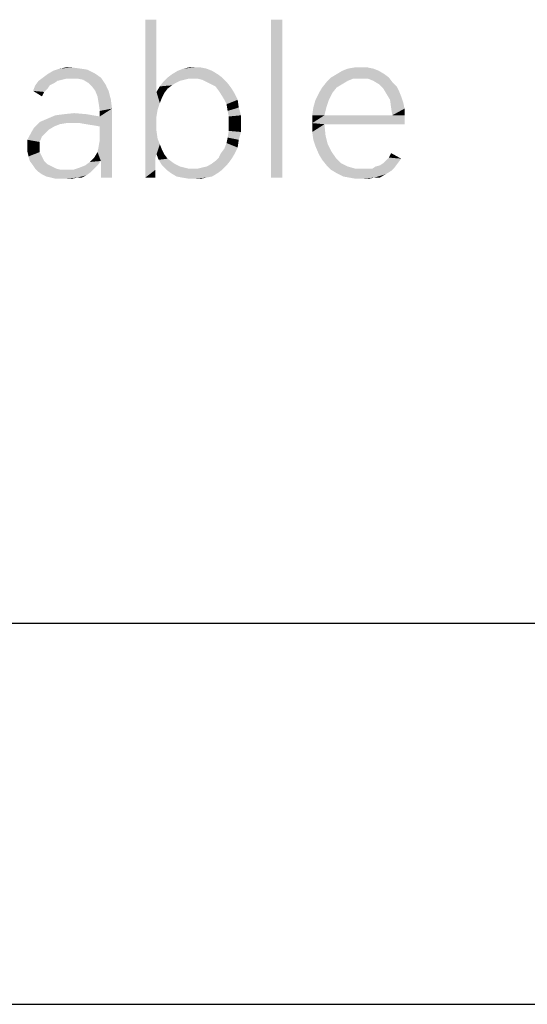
# Model space of a CAD drawing. Header units: millimetres. Extents: x 0 to 297, y 0 to 210.
# Tile 29 of 84: x 77.55 to 84.21, y 0 to 12.93. Entities that reach past the tile are written whole.
import ezdxf

# ---------------------------------------------------------------- set-up
doc = ezdxf.new("R2010")
doc.units = ezdxf.units.MM
doc.header["$LTSCALE"] = 16.335
doc.layers.get('0').update_dxf_attribs({"linetype": 'CONTINUOUS'})

msp = doc.modelspace()

# ---------------------------------------------------------------- linework, layer by layer
at = {"color": 7, "linetype": 'CONTINUOUS', "true_color": 0x00bfff}
msp.add_line((292, 5), (5, 5), dxfattribs=at)
at = {"color": 7, "linetype": 'CONTINUOUS'}
msp.add_line((0, 0), (297, 0), dxfattribs=at)
for points in [[(79.343, 12.927), (79.343, 11.978), (79.197, 10.854)], [(79.343, 12.927), (79.197, 10.854), (79.197, 12.927)], [(80.993, 12.927), (80.847, 10.854), (80.847, 12.927)], [(80.847, 10.854), (80.993, 12.927), (80.993, 10.854)], [(78.35, 12.284), (78.438, 12.27), (77.986, 12.255)], [(78.35, 12.284), (77.986, 12.255), (78.073, 12.284)], [(78.234, 12.299), (78.073, 12.284), (78.146, 12.299)], [(78.073, 12.284), (78.234, 12.299), (78.35, 12.284)], [(80, 12.284), (79.621, 12.255), (79.694, 12.284)], [(79.621, 12.255), (80, 12.284), (80.073, 12.255)], [(79.84, 12.299), (79.927, 12.299), (79.694, 12.284)], [(79.84, 12.299), (79.694, 12.284), (79.767, 12.299)], [(79.694, 12.284), (79.927, 12.299), (80, 12.284)], [(82.19, 12.284), (81.781, 12.255), (81.854, 12.284)], [(81.781, 12.255), (82.19, 12.284), (82.263, 12.255)], [(82.029, 12.299), (82.117, 12.299), (81.854, 12.284)], [(82.029, 12.299), (81.854, 12.284), (81.942, 12.299)], [(81.854, 12.284), (82.117, 12.299), (82.19, 12.284)], [(78.161, 12.153), (77.796, 12.124), (77.854, 12.167)], [(78.161, 12.153), (78.102, 12.138), (77.796, 12.124)], [(77.854, 12.167), (77.913, 12.211), (78.526, 12.226)], [(77.854, 12.167), (78.526, 12.226), (78.613, 12.167)], [(77.854, 12.167), (78.613, 12.167), (78.161, 12.153)], [(78.526, 12.226), (77.913, 12.211), (77.986, 12.255)], [(77.986, 12.255), (78.438, 12.27), (78.526, 12.226)], [(78.234, 12.153), (78.161, 12.153), (78.613, 12.167)], [(78.307, 12.153), (78.234, 12.153), (78.613, 12.167)], [(78.38, 12.138), (78.307, 12.153), (78.613, 12.167)], [(78.453, 12.094), (78.38, 12.138), (78.613, 12.167)], [(78.453, 12.094), (78.613, 12.167), (78.672, 12.08)], [(79.767, 12.153), (79.431, 12.109), (79.489, 12.167)], [(79.767, 12.153), (79.708, 12.138), (79.431, 12.109)], [(80.146, 12.211), (79.489, 12.167), (79.548, 12.211)], [(79.489, 12.167), (80.146, 12.211), (80.205, 12.167)], [(79.489, 12.167), (80.205, 12.167), (79.767, 12.153)], [(80.073, 12.255), (79.548, 12.211), (79.621, 12.255)], [(79.548, 12.211), (80.073, 12.255), (80.146, 12.211)], [(79.825, 12.153), (79.767, 12.153), (80.205, 12.167)], [(79.883, 12.153), (79.825, 12.153), (80.205, 12.167)], [(79.942, 12.138), (79.883, 12.153), (80.205, 12.167)], [(80, 12.109), (79.942, 12.138), (80.205, 12.167)], [(80, 12.109), (80.205, 12.167), (80.263, 12.109)], [(81.927, 12.153), (81.577, 12.109), (81.635, 12.167)], [(81.927, 12.153), (81.854, 12.124), (81.577, 12.109)], [(82.336, 12.211), (81.635, 12.167), (81.708, 12.211)], [(81.635, 12.167), (82.336, 12.211), (82.394, 12.167)], [(81.635, 12.167), (82.394, 12.167), (81.927, 12.153)], [(82.263, 12.255), (81.708, 12.211), (81.781, 12.255)], [(81.708, 12.211), (82.263, 12.255), (82.336, 12.211)], [(82.015, 12.153), (81.927, 12.153), (82.394, 12.167)], [(82.117, 12.153), (82.015, 12.153), (82.394, 12.167)], [(82.19, 12.124), (82.117, 12.153), (82.394, 12.167)], [(82.19, 12.124), (82.394, 12.167), (82.438, 12.109)], [(77.942, 12.065), (77.913, 12.021), (77.723, 11.992)], [(77.942, 12.065), (77.723, 11.992), (77.752, 12.065)], [(78.044, 12.124), (78, 12.094), (77.752, 12.065)], [(78.044, 12.124), (77.752, 12.065), (77.796, 12.124)], [(77.752, 12.065), (78, 12.094), (77.942, 12.065)], [(77.796, 12.124), (78.102, 12.138), (78.044, 12.124)], [(78.672, 12.08), (78.496, 12.051), (78.453, 12.094)], [(78.54, 11.992), (78.496, 12.051), (78.672, 12.08)], [(78.54, 11.992), (78.672, 12.08), (78.715, 11.992)], [(79.489, 12.021), (79.343, 11.978), (79.387, 12.051)], [(79.591, 12.094), (79.387, 12.051), (79.431, 12.109)], [(79.591, 12.094), (79.548, 12.065), (79.387, 12.051)], [(79.387, 12.051), (79.548, 12.065), (79.489, 12.021)], [(79.708, 12.138), (79.65, 12.124), (79.431, 12.109)], [(79.431, 12.109), (79.65, 12.124), (79.591, 12.094)], [(80.263, 12.109), (80.059, 12.08), (80, 12.109)], [(80.117, 12.051), (80.059, 12.08), (80.263, 12.109)], [(80.117, 12.051), (80.263, 12.109), (80.321, 12.036)], [(80.321, 12.036), (80.161, 11.992), (80.117, 12.051)], [(80.161, 11.992), (80.321, 12.036), (80.365, 11.963)], [(81.708, 12.036), (81.475, 11.963), (81.518, 12.036)], [(81.475, 11.963), (81.708, 12.036), (81.65, 11.963)], [(81.781, 12.08), (81.518, 12.036), (81.577, 12.109)], [(81.518, 12.036), (81.781, 12.08), (81.708, 12.036)], [(81.577, 12.109), (81.854, 12.124), (81.781, 12.08)], [(82.438, 12.109), (82.263, 12.08), (82.19, 12.124)], [(82.263, 12.08), (82.438, 12.109), (82.496, 12.051)], [(82.496, 12.051), (82.321, 12.021), (82.263, 12.08)], [(82.321, 12.021), (82.496, 12.051), (82.526, 11.992)], [(77.723, 11.992), (77.913, 12.021), (77.869, 11.978)], [(77.869, 11.978), (77.84, 11.919), (77.723, 11.992)], [(78.715, 11.992), (78.569, 11.919), (78.54, 11.992)], [(78.569, 11.919), (78.715, 11.992), (78.745, 11.875)], [(78.745, 11.875), (78.584, 11.832), (78.569, 11.919)], [(79.343, 11.978), (79.358, 11.744), (79.197, 10.854)], [(79.343, 11.978), (79.489, 12.021), (79.445, 11.963)], [(79.343, 11.978), (79.445, 11.963), (79.416, 11.905)], [(79.343, 11.978), (79.416, 11.905), (79.387, 11.832)], [(79.343, 11.978), (79.387, 11.832), (79.358, 11.744)], [(80.365, 11.963), (80.19, 11.948), (80.161, 11.992)], [(80.234, 11.875), (80.19, 11.948), (80.365, 11.963)], [(80.234, 11.875), (80.365, 11.963), (80.409, 11.875)], [(81.65, 11.963), (81.431, 11.875), (81.475, 11.963)], [(81.431, 11.875), (81.65, 11.963), (81.606, 11.875)], [(82.526, 11.992), (82.365, 11.948), (82.321, 12.021)], [(82.365, 11.948), (82.526, 11.992), (82.555, 11.919)], [(82.555, 11.919), (82.409, 11.875), (82.365, 11.948)], [(82.409, 11.875), (82.555, 11.919), (82.584, 11.832)], [(78.584, 11.832), (78.745, 11.875), (78.759, 11.759)], [(78.759, 11.759), (78.599, 11.729), (78.584, 11.832)], [(80.409, 11.875), (80.263, 11.817), (80.234, 11.875)], [(80.263, 11.817), (80.409, 11.875), (80.423, 11.773)], [(80.423, 11.773), (80.277, 11.729), (80.263, 11.817)], [(80.277, 11.729), (80.423, 11.773), (80.453, 11.671)], [(81.387, 11.671), (81.402, 11.773), (81.577, 11.788)], [(81.387, 11.671), (81.577, 11.788), (81.548, 11.671)], [(81.606, 11.875), (81.577, 11.788), (81.402, 11.773)], [(81.606, 11.875), (81.402, 11.773), (81.431, 11.875)], [(82.584, 11.832), (82.423, 11.773), (82.409, 11.875)], [(82.423, 11.773), (82.584, 11.832), (82.599, 11.759)], [(82.599, 11.759), (82.438, 11.671), (82.423, 11.773)], [(77.81, 11.583), (77.913, 11.627), (78.599, 11.656)], [(78.161, 11.569), (77.81, 11.583), (78.599, 11.656)], [(78.599, 11.656), (77.913, 11.627), (78.015, 11.671)], [(78.423, 11.686), (78.015, 11.671), (78.132, 11.686)], [(78.015, 11.671), (78.423, 11.686), (78.599, 11.656)], [(78.132, 11.686), (78.263, 11.7), (78.423, 11.686)], [(78.263, 11.569), (78.161, 11.569), (78.599, 11.656)], [(78.336, 11.569), (78.263, 11.569), (78.599, 11.656)], [(78.423, 11.554), (78.336, 11.569), (78.599, 11.656)], [(78.511, 11.54), (78.423, 11.554), (78.599, 11.656)], [(78.511, 11.54), (78.599, 11.656), (78.759, 11.759)], [(78.599, 11.525), (78.511, 11.54), (78.759, 11.759)], [(78.569, 11.189), (78.584, 11.262), (78.759, 11.759)], [(78.613, 11.072), (78.569, 11.189), (78.759, 11.759)], [(78.584, 11.262), (78.599, 11.35), (78.759, 11.759)], [(78.599, 11.656), (78.599, 11.729), (78.759, 11.759)], [(78.599, 11.35), (78.599, 11.525), (78.759, 11.759)], [(78.613, 10.941), (78.613, 11.072), (78.759, 11.759)], [(78.613, 10.854), (78.613, 10.941), (78.759, 11.759)], [(78.613, 10.854), (78.759, 11.759), (78.759, 10.854)], [(79.358, 11.744), (79.343, 11.656), (79.197, 10.854)], [(79.343, 11.656), (79.343, 11.554), (79.197, 10.854)], [(80.453, 11.671), (80.292, 11.656), (80.277, 11.729)], [(80.292, 11.554), (80.292, 11.656), (80.453, 11.671)], [(80.292, 11.554), (80.453, 11.671), (80.453, 11.554)], [(82.438, 11.671), (82.599, 11.671), (81.387, 11.569)], [(81.548, 11.671), (82.438, 11.671), (81.387, 11.569)], [(81.548, 11.671), (81.387, 11.569), (81.387, 11.671)], [(81.548, 11.554), (81.387, 11.569), (82.599, 11.671)], [(81.548, 11.554), (82.599, 11.671), (82.599, 11.554)], [(82.438, 11.671), (82.599, 11.759), (82.599, 11.671)], [(77.927, 11.481), (77.694, 11.437), (77.737, 11.51)], [(78.161, 11.569), (77.737, 11.51), (77.81, 11.583)], [(78.161, 11.569), (78.073, 11.554), (77.737, 11.51)], [(78.073, 11.554), (78, 11.525), (77.737, 11.51)], [(77.737, 11.51), (78, 11.525), (77.927, 11.481)], [(79.343, 11.554), (79.343, 11.467), (79.197, 10.854)], [(80.453, 11.554), (80.292, 11.467), (80.292, 11.554)], [(80.292, 11.467), (80.453, 11.554), (80.453, 11.452)], [(81.548, 11.554), (81.387, 11.452), (81.387, 11.569)], [(81.387, 11.452), (81.548, 11.554), (81.562, 11.408)], [(77.883, 11.437), (77.84, 11.394), (77.65, 11.35)], [(77.883, 11.437), (77.65, 11.35), (77.694, 11.437)], [(77.65, 11.35), (77.84, 11.394), (77.81, 11.321)], [(77.694, 11.437), (77.927, 11.481), (77.883, 11.437)], [(79.343, 11.467), (79.358, 11.364), (79.197, 10.854)], [(80.423, 11.35), (80.263, 11.306), (80.277, 11.379)], [(80.453, 11.452), (80.277, 11.379), (80.292, 11.467)], [(80.277, 11.379), (80.453, 11.452), (80.423, 11.35)], [(81.562, 11.408), (81.402, 11.35), (81.387, 11.452)], [(81.402, 11.35), (81.562, 11.408), (81.591, 11.291)], [(77.81, 11.321), (77.65, 11.248), (77.65, 11.35)], [(77.65, 11.248), (77.81, 11.321), (77.81, 11.248)], [(77.81, 11.248), (77.65, 11.189), (77.65, 11.248)], [(77.65, 11.189), (77.81, 11.248), (77.81, 11.189)], [(79.358, 11.364), (79.387, 11.291), (79.197, 10.854)], [(79.387, 11.291), (79.343, 11.16), (79.197, 10.854)], [(79.387, 11.291), (79.416, 11.218), (79.343, 11.16)], [(80.19, 11.175), (80.234, 11.233), (80.409, 11.248)], [(80.19, 11.175), (80.409, 11.248), (80.365, 11.16)], [(80.409, 11.248), (80.234, 11.233), (80.263, 11.306)], [(80.263, 11.306), (80.423, 11.35), (80.409, 11.248)], [(81.591, 11.291), (81.431, 11.262), (81.402, 11.35)], [(81.431, 11.262), (81.591, 11.291), (81.635, 11.204)], [(81.635, 11.204), (81.475, 11.16), (81.431, 11.262)], [(77.81, 11.189), (77.664, 11.131), (77.65, 11.189)], [(77.664, 11.131), (77.81, 11.189), (77.84, 11.131)], [(77.84, 11.131), (77.679, 11.072), (77.664, 11.131)], [(77.679, 11.072), (77.84, 11.131), (77.869, 11.072)], [(78.613, 11.072), (78.526, 11.116), (78.569, 11.189)], [(79.343, 11.16), (79.329, 11.116), (79.197, 10.854)], [(79.343, 11.16), (79.416, 11.218), (79.445, 11.16)], [(79.445, 11.16), (79.372, 11.087), (79.343, 11.16)], [(79.445, 11.16), (79.489, 11.102), (79.372, 11.087)], [(80.365, 11.16), (80.161, 11.116), (80.19, 11.175)], [(80.161, 11.116), (80.365, 11.16), (80.321, 11.087)], [(81.475, 11.16), (81.635, 11.204), (81.694, 11.116)], [(81.694, 11.116), (81.518, 11.087), (81.475, 11.16)], [(82.394, 11.116), (82.423, 11.175), (82.555, 11.102)], [(77.869, 11.072), (77.723, 11.014), (77.679, 11.072)], [(77.869, 11.072), (77.913, 11.029), (77.723, 11.014)], [(77.723, 11.014), (77.913, 11.029), (77.971, 10.999)], [(77.971, 10.999), (77.752, 10.97), (77.723, 11.014)], [(77.752, 10.97), (77.971, 10.999), (78.029, 10.97)], [(78.569, 11.014), (78.336, 10.985), (78.409, 11.014)], [(78.336, 10.985), (78.569, 11.014), (78.526, 10.97)], [(78.409, 11.014), (78.467, 11.058), (78.613, 11.072)], [(78.409, 11.014), (78.613, 11.072), (78.569, 11.014)], [(78.613, 11.072), (78.467, 11.058), (78.526, 11.116)], [(79.329, 11.116), (79.329, 11.043), (79.197, 10.854)], [(79.329, 11.043), (79.329, 10.956), (79.197, 10.854)], [(79.372, 11.087), (79.489, 11.102), (79.548, 11.058)], [(79.548, 11.058), (79.416, 11.014), (79.372, 11.087)], [(79.548, 11.058), (79.591, 11.029), (79.416, 11.014)], [(79.416, 11.014), (79.591, 11.029), (79.65, 10.999)], [(79.65, 10.999), (79.475, 10.956), (79.416, 11.014)], [(79.65, 10.999), (79.708, 10.985), (79.475, 10.956)], [(79.883, 10.97), (79.942, 10.985), (80.263, 11.014)], [(79.883, 10.97), (80.263, 11.014), (80.205, 10.956)], [(79.942, 10.985), (80, 10.999), (80.263, 11.014)], [(80.263, 11.014), (80, 10.999), (80.059, 11.029)], [(80.059, 11.029), (80.117, 11.072), (80.321, 11.087)], [(80.059, 11.029), (80.321, 11.087), (80.263, 11.014)], [(80.321, 11.087), (80.117, 11.072), (80.161, 11.116)], [(81.518, 11.087), (81.694, 11.116), (81.767, 11.043)], [(81.767, 11.043), (81.577, 11.014), (81.518, 11.087)], [(81.577, 11.014), (81.767, 11.043), (81.854, 10.999)], [(81.854, 10.999), (81.635, 10.956), (81.577, 11.014)], [(81.854, 10.999), (81.956, 10.97), (81.635, 10.956)], [(82.467, 10.985), (82.175, 10.97), (82.219, 10.999)], [(82.219, 10.999), (82.277, 11.014), (82.511, 11.043)], [(82.219, 10.999), (82.511, 11.043), (82.467, 10.985)], [(82.511, 11.043), (82.277, 11.014), (82.321, 11.043)], [(82.321, 11.043), (82.365, 11.087), (82.555, 11.102)], [(82.321, 11.043), (82.555, 11.102), (82.511, 11.043)], [(82.555, 11.102), (82.365, 11.087), (82.394, 11.116)], [(78.029, 10.97), (77.796, 10.927), (77.752, 10.97)], [(78.029, 10.97), (78.088, 10.956), (77.796, 10.927)], [(77.796, 10.927), (78.248, 10.956), (78.526, 10.97)], [(77.796, 10.927), (78.526, 10.97), (78.482, 10.927)], [(78.161, 10.956), (78.248, 10.956), (77.796, 10.927)], [(78.088, 10.956), (78.161, 10.956), (77.796, 10.927)], [(78.482, 10.927), (77.84, 10.897), (77.796, 10.927)], [(77.84, 10.897), (78.482, 10.927), (78.423, 10.883)], [(78.423, 10.883), (77.898, 10.868), (77.84, 10.897)], [(77.956, 10.854), (77.898, 10.868), (78.423, 10.883)], [(78.307, 10.854), (77.956, 10.854), (78.423, 10.883)], [(78.526, 10.97), (78.248, 10.956), (78.336, 10.985)], [(78.307, 10.854), (78.423, 10.883), (78.365, 10.854)], [(79.197, 10.854), (79.329, 10.956), (79.329, 10.854)], [(79.708, 10.985), (79.767, 10.97), (79.475, 10.956)], [(79.825, 10.97), (79.883, 10.97), (79.475, 10.956)], [(79.767, 10.97), (79.825, 10.97), (79.475, 10.956)], [(80.205, 10.956), (79.475, 10.956), (79.883, 10.97)], [(80.205, 10.956), (79.533, 10.912), (79.475, 10.956)], [(79.533, 10.912), (80.205, 10.956), (80.146, 10.912)], [(80.146, 10.912), (79.606, 10.868), (79.533, 10.912)], [(79.606, 10.868), (80.146, 10.912), (80.073, 10.868)], [(80.073, 10.868), (79.679, 10.854), (79.606, 10.868)], [(79.679, 10.854), (80.073, 10.868), (80, 10.854)], [(82.117, 10.97), (82.175, 10.97), (81.635, 10.956)], [(82.059, 10.97), (82.117, 10.97), (81.635, 10.956)], [(81.956, 10.97), (82.059, 10.97), (81.635, 10.956)], [(82.423, 10.941), (81.635, 10.956), (82.175, 10.97)], [(82.423, 10.941), (81.708, 10.912), (81.635, 10.956)], [(81.708, 10.912), (82.423, 10.941), (82.35, 10.897)], [(82.35, 10.897), (81.796, 10.868), (81.708, 10.912)], [(81.869, 10.854), (81.796, 10.868), (82.35, 10.897)], [(82.205, 10.854), (81.869, 10.854), (82.35, 10.897)], [(82.175, 10.97), (82.467, 10.985), (82.423, 10.941)], [(82.205, 10.854), (82.35, 10.897), (82.277, 10.854)], [(78.307, 10.854), (78.015, 10.839), (77.956, 10.854)], [(78.088, 10.839), (78.015, 10.839), (78.307, 10.854)], [(78.146, 10.839), (78.088, 10.839), (78.307, 10.854)], [(78.146, 10.839), (78.307, 10.854), (78.234, 10.839)], [(80, 10.854), (79.767, 10.839), (79.679, 10.854)], [(79.84, 10.839), (79.767, 10.839), (80, 10.854)], [(79.84, 10.839), (80, 10.854), (79.927, 10.839)], [(82.205, 10.854), (81.956, 10.839), (81.869, 10.854)], [(82.044, 10.839), (81.956, 10.839), (82.205, 10.854)], [(82.044, 10.839), (82.205, 10.854), (82.132, 10.839)]]:
    msp.add_solid(points, dxfattribs=at)

doc.saveas('drawing.dxf')
